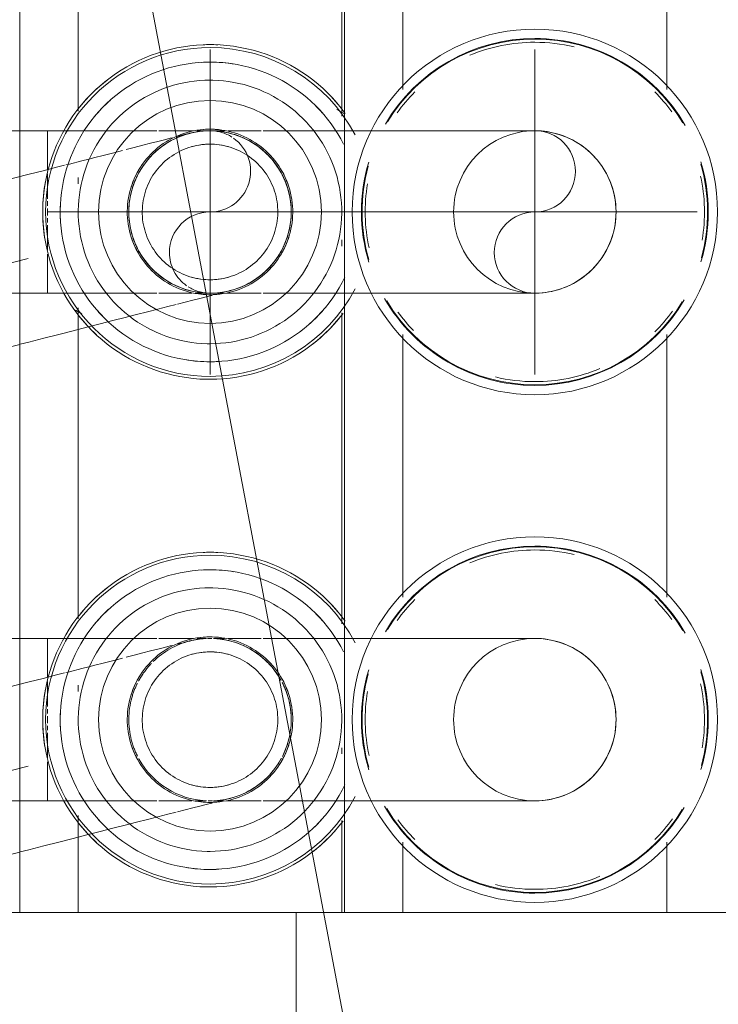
# Model space of a CAD drawing. Header units: millimetres. Extents: x 25873 to 52219, y 4748 to 39565.
# Tile 57 of 85: x 33576 to 33645, y 37893 to 37990. Entities that reach past the tile are written whole.
import ezdxf

# ---------------------------------------------------------------- set-up
doc = ezdxf.new("R2010")
doc.units = ezdxf.units.MM
for name, pattern in [('ADSK_Осевая', [700, 500, -100, 0, -100]), ('ADSK_Скрыто', [300, 150, -150]), ('ADSK_Штриховая_ш3 п1_5', [225, 150, -75])]:
    doc.linetypes.add(name, pattern=pattern)
for name, color, linetype, lineweight in [('A-DETL-____-HDLN', 90, 'ADSK_Скрыто', 9), ('A-DETL-____-MBND', 5, 'ADSK_Штриховая_ш3 п1_5', 20), ('M-EQPM-___-IDEN', 50, 'Continuous', 20), ('M-EQPM-____-OTLN', 50, 'Continuous', 20), ('P-PIPE-____-CNTR', 3, 'ADSK_Осевая', 20)]:
    doc.layers.add(name, color=color, linetype=linetype, lineweight=lineweight)

# ---------------------------------------------------------------- blocks, each defined once
blk = doc.blocks.new('ADSK_Коллектор с регулирующими клапанами и расходомерами - N5-1658201-В_Этаж 01_Отопление')
at = {"layer": 'M-EQPM-____-OTLN'}
for p, q in [((250, -18.5), (250, -14.5)), ((250, -53), (250, -18.5)), ((168.929, -23), (143.071, -23)), ((218.929, -23), (193.071, -23)), ((250, -23), (243.071, -23)), ((143.609, -49), (168.929, -49)), ((193.071, -49), (218.929, -49)), ((243.071, -49), (250, -49)), ((250, -53), (250, -59.5)), ((62, -54.75), (250, -54.75)), ((171.564, -55), (140.942, -55)), ((171.329, -54.75), (170.896, -55.5)), ((181, -55), (180.392, -55)), ((184.38, -55), (183.762, -55)), ((221.564, -55), (190.942, -55)), ((231, -55), (230.392, -55)), ((234.38, -55), (233.762, -55)), ((250, -55), (240.942, -55)), ((250, -59.5), (262, -59.5)), ((250, -85), (250, -59.5)), ((140.438, -81), (171.058, -81)), ((177.62, -81), (178.238, -81)), ((181, -81), (181.608, -81)), ((190.438, -81), (221.058, -81)), ((190.669, -81.253), (191.03, -80.627)), ((227.62, -81), (228.238, -81)), ((231, -81), (231.608, -81)), ((240.438, -81), (250, -81)), ((250, -85), (250, -91.5)), ((62, -86.75), (250, -86.75))]:
    blk.add_line(p, q, dxfattribs=at)
at = {"layer": 'M-EQPM-____-OTLN', "flags": 128}
for points in [[(171.3, -54.674), (170.775, -55.072), (170.266, -55.491), (169.774, -55.931), (169.301, -56.389), (168.846, -56.866), (168.41, -57.361), (167.995, -57.873), (167.6, -58.401), (167.227, -58.945), (166.876, -59.503), (166.547, -60.075), (166.242, -60.659), (165.96, -61.255), (165.703, -61.862), (165.469, -62.478), (165.261, -63.104), (165.078, -63.737), (164.92, -64.377), (164.788, -65.023), (164.682, -65.674), (164.602, -66.328), (164.548, -66.985), (164.521, -67.644), (164.517, -68)], [(174.328, -54.839), (173.807, -55.116), (173.297, -55.414), (172.8, -55.732), (172.316, -56.07), (171.846, -56.427), (171.391, -56.802), (170.951, -57.195), (170.527, -57.606), (170.119, -58.033), (169.729, -58.476), (169.358, -58.934), (169.004, -59.407), (168.67, -59.894), (168.356, -60.393), (168.062, -60.905), (167.789, -61.428), (167.536, -61.962), (167.306, -62.505), (167.097, -63.057), (166.91, -63.617), (166.746, -64.184), (166.605, -64.757), (166.487, -65.335), (166.392, -65.918), (166.32, -66.504), (166.272, -67.092), (166.248, -67.681), (166.244, -68)], [(193.978, -68), (193.968, -67.481), (193.937, -66.963), (193.885, -66.446), (193.813, -65.932), (193.72, -65.422), (193.606, -64.915), (193.473, -64.413), (193.32, -63.917), (193.146, -63.428), (192.954, -62.946), (192.742, -62.472), (192.512, -62.007), (192.263, -61.551), (191.996, -61.106), (191.711, -60.672), (191.41, -60.249), (191.092, -59.839), (190.757, -59.442), (190.407, -59.059), (190.042, -58.69), (189.663, -58.336), (189.269, -57.997), (188.863, -57.674), (188.443, -57.368), (188.012, -57.079), (187.57, -56.807), (187.117, -56.554), (186.654, -56.318), (186.183, -56.101), (185.703, -55.904), (185.215, -55.725), (184.721, -55.567), (184.221, -55.428), (183.716, -55.309), (183.206, -55.21), (182.693, -55.133), (182.177, -55.075), (181.659, -55.038), (181.14, -55.022), (180.621, -55.027), (180.103, -55.053), (179.586, -55.099), (179.071, -55.166), (178.559, -55.253), (178.051, -55.361), (177.548, -55.489), (177.051, -55.637), (176.559, -55.805), (176.075, -55.992), (175.599, -56.199), (175.132, -56.424), (174.673, -56.668), (174.225, -56.93), (173.788, -57.21), (173.362, -57.507), (172.949, -57.821), (172.548, -58.151), (172.161, -58.497), (171.788, -58.858), (171.43, -59.234), (171.087, -59.623), (170.76, -60.026), (170.449, -60.442), (170.155, -60.87), (169.879, -61.31), (169.62, -61.76), (169.38, -62.22), (169.158, -62.689), (168.955, -63.167), (168.772, -63.652), (168.607, -64.145), (168.463, -64.644), (168.339, -65.148), (168.235, -65.656), (168.152, -66.168), (168.089, -66.684), (168.046, -67.201), (168.025, -67.72), (168.022, -68)], [(195.756, -68), (195.744, -67.41), (195.709, -66.821), (195.65, -66.234), (195.567, -65.649), (195.462, -65.068), (195.333, -64.493), (195.181, -63.922), (195.007, -63.358), (194.81, -62.802), (194.591, -62.254), (194.35, -61.715), (194.088, -61.186), (193.805, -60.668), (193.502, -60.162), (193.178, -59.668), (192.835, -59.188), (192.474, -58.722), (192.093, -58.27), (191.695, -57.834), (191.28, -57.415), (190.849, -57.012), (190.402, -56.627), (189.939, -56.26), (189.463, -55.912), (188.973, -55.584), (188.47, -55.275), (187.955, -54.986), (187.429, -54.718)], [(197.483, -68), (197.47, -67.341), (197.43, -66.683), (197.364, -66.027), (197.272, -65.374), (197.154, -64.725), (197.011, -64.082), (196.841, -63.445), (196.646, -62.815), (196.426, -62.193), (196.182, -61.581), (195.913, -60.979), (195.62, -60.389), (195.304, -59.81), (194.965, -59.244), (194.604, -58.693), (194.221, -58.156), (193.817, -57.636), (193.392, -57.131), (192.947, -56.645), (192.484, -56.176), (192.002, -55.726), (191.502, -55.296), (190.986, -54.886)], [(221.3, -54.674), (220.775, -55.072), (220.266, -55.491), (219.774, -55.931), (219.301, -56.389), (218.846, -56.866), (218.41, -57.361), (217.995, -57.873), (217.6, -58.401), (217.227, -58.945), (216.876, -59.503), (216.547, -60.075), (216.242, -60.659), (215.96, -61.255), (215.703, -61.862), (215.469, -62.478), (215.261, -63.104), (215.078, -63.737), (214.92, -64.377), (214.788, -65.023), (214.682, -65.674), (214.602, -66.328), (214.548, -66.985), (214.521, -67.644), (214.517, -68)], [(224.328, -54.839), (223.807, -55.116), (223.297, -55.414), (222.8, -55.732), (222.316, -56.07), (221.846, -56.427), (221.391, -56.802), (220.951, -57.195), (220.527, -57.606), (220.119, -58.033), (219.729, -58.476), (219.358, -58.934), (219.004, -59.407), (218.67, -59.894), (218.356, -60.393), (218.062, -60.905), (217.789, -61.428), (217.536, -61.962), (217.306, -62.505), (217.097, -63.057), (216.91, -63.617), (216.746, -64.184), (216.605, -64.757), (216.487, -65.335), (216.392, -65.918), (216.32, -66.504), (216.272, -67.092), (216.248, -67.681), (216.244, -68)], [(243.978, -68), (243.968, -67.481), (243.937, -66.963), (243.885, -66.446), (243.813, -65.932), (243.72, -65.422), (243.606, -64.915), (243.473, -64.413), (243.32, -63.917), (243.146, -63.428), (242.954, -62.946), (242.742, -62.472), (242.512, -62.007), (242.263, -61.551), (241.996, -61.106), (241.711, -60.672), (241.41, -60.249), (241.092, -59.839), (240.757, -59.442), (240.407, -59.059), (240.042, -58.69), (239.663, -58.336), (239.269, -57.997), (238.863, -57.674), (238.443, -57.368), (238.012, -57.079), (237.57, -56.807), (237.117, -56.554), (236.654, -56.318), (236.183, -56.101), (235.703, -55.904), (235.215, -55.725), (234.721, -55.567), (234.221, -55.428), (233.716, -55.309), (233.206, -55.21), (232.693, -55.133), (232.177, -55.075), (231.659, -55.038), (231.14, -55.022), (230.621, -55.027), (230.103, -55.053), (229.586, -55.099), (229.071, -55.166), (228.559, -55.253), (228.051, -55.361), (227.548, -55.489), (227.051, -55.637), (226.559, -55.805), (226.075, -55.992), (225.599, -56.199), (225.132, -56.424), (224.673, -56.668), (224.225, -56.93), (223.788, -57.21), (223.362, -57.507), (222.949, -57.821), (222.548, -58.151), (222.161, -58.497), (221.788, -58.858), (221.43, -59.234), (221.087, -59.623), (220.76, -60.026), (220.449, -60.442), (220.155, -60.87), (219.879, -61.31), (219.62, -61.76), (219.38, -62.22), (219.158, -62.689), (218.955, -63.167), (218.772, -63.652), (218.607, -64.145), (218.463, -64.644), (218.339, -65.148), (218.235, -65.656), (218.152, -66.168), (218.089, -66.684), (218.046, -67.201), (218.025, -67.72), (218.022, -68)], [(245.756, -68), (245.744, -67.41), (245.709, -66.821), (245.65, -66.234), (245.567, -65.649), (245.462, -65.068), (245.333, -64.493), (245.181, -63.922), (245.007, -63.358), (244.81, -62.802), (244.591, -62.254), (244.35, -61.715), (244.088, -61.186), (243.805, -60.668), (243.502, -60.162), (243.178, -59.668), (242.835, -59.188), (242.474, -58.722), (242.093, -58.27), (241.695, -57.834), (241.28, -57.415), (240.849, -57.012), (240.402, -56.627), (239.939, -56.26), (239.463, -55.912), (238.973, -55.584), (238.47, -55.275), (237.955, -54.986), (237.429, -54.718)], [(247.483, -68), (247.47, -67.341), (247.43, -66.683), (247.364, -66.027), (247.272, -65.374), (247.154, -64.725), (247.011, -64.082), (246.841, -63.445), (246.646, -62.815), (246.426, -62.193), (246.182, -61.581), (245.913, -60.979), (245.62, -60.389), (245.304, -59.81), (244.965, -59.244), (244.604, -58.693), (244.221, -58.156), (243.817, -57.636), (243.392, -57.131), (242.947, -56.645), (242.484, -56.176), (242.002, -55.726), (241.502, -55.296), (240.986, -54.886)], [(189.15, -68), (189.143, -67.674), (189.124, -67.349), (189.091, -67.024), (189.046, -66.702), (188.988, -66.381), (188.916, -66.063), (188.833, -65.748), (188.736, -65.436), (188.628, -65.129), (188.507, -64.826), (188.374, -64.529), (188.229, -64.236), (188.073, -63.95), (187.905, -63.671), (187.726, -63.398), (187.537, -63.133), (187.337, -62.875), (187.127, -62.626), (186.907, -62.385), (186.678, -62.154), (186.44, -61.931), (186.193, -61.718), (185.937, -61.516), (185.674, -61.324), (185.403, -61.142), (185.126, -60.971), (184.841, -60.812), (184.551, -60.664), (184.255, -60.528), (183.953, -60.404), (183.647, -60.292), (183.337, -60.192), (183.023, -60.105), (182.705, -60.03), (182.385, -59.969), (182.063, -59.92), (181.739, -59.884), (181.414, -59.861), (181.088, -59.85), (180.762, -59.853), (180.436, -59.87), (180.112, -59.899), (179.788, -59.941), (179.467, -59.995), (179.148, -60.063), (178.832, -60.144), (178.52, -60.237), (178.211, -60.342), (177.907, -60.46), (177.608, -60.589), (177.315, -60.731), (177.027, -60.884), (176.746, -61.049), (176.471, -61.224), (176.204, -61.411), (175.944, -61.608), (175.692, -61.815), (175.449, -62.032), (175.215, -62.259), (174.99, -62.495), (174.775, -62.74), (174.57, -62.993), (174.374, -63.254), (174.19, -63.523), (174.016, -63.799), (173.854, -64.081), (173.703, -64.37), (173.564, -64.665), (173.436, -64.965), (173.321, -65.27), (173.218, -65.579), (173.127, -65.892), (173.049, -66.209), (172.984, -66.528), (172.932, -66.85), (172.892, -67.173), (172.865, -67.498), (172.852, -67.824), (172.85, -68)], [(239.15, -68), (239.143, -67.674), (239.124, -67.349), (239.091, -67.024), (239.046, -66.702), (238.988, -66.381), (238.916, -66.063), (238.833, -65.748), (238.736, -65.436), (238.628, -65.129), (238.507, -64.826), (238.374, -64.529), (238.229, -64.236), (238.073, -63.95), (237.905, -63.671), (237.726, -63.398), (237.537, -63.133), (237.337, -62.875), (237.127, -62.626), (236.907, -62.385), (236.678, -62.154), (236.44, -61.931), (236.193, -61.718), (235.937, -61.516), (235.674, -61.324), (235.403, -61.142), (235.126, -60.971), (234.841, -60.812), (234.551, -60.664), (234.255, -60.528), (233.953, -60.404), (233.647, -60.292), (233.337, -60.192), (233.023, -60.105), (232.705, -60.03), (232.385, -59.969), (232.063, -59.92), (231.739, -59.884), (231.414, -59.861), (231.088, -59.85), (230.762, -59.853), (230.436, -59.87), (230.112, -59.899), (229.788, -59.941), (229.467, -59.995), (229.148, -60.063), (228.832, -60.144), (228.52, -60.237), (228.211, -60.342), (227.907, -60.46), (227.608, -60.589), (227.315, -60.731), (227.027, -60.884), (226.746, -61.049), (226.471, -61.224), (226.204, -61.411), (225.944, -61.608), (225.692, -61.815), (225.449, -62.032), (225.215, -62.259), (224.99, -62.495), (224.775, -62.74), (224.57, -62.993), (224.374, -63.254), (224.19, -63.523), (224.016, -63.799), (223.854, -64.081), (223.703, -64.37), (223.564, -64.665), (223.436, -64.965), (223.321, -65.27), (223.218, -65.579), (223.127, -65.892), (223.049, -66.209), (222.984, -66.528), (222.932, -66.85), (222.892, -67.173), (222.865, -67.498), (222.852, -67.824), (222.85, -68)], [(187.676, -68), (187.671, -67.733), (187.655, -67.466), (187.628, -67.201), (187.591, -66.936), (187.543, -66.674), (187.485, -66.413), (187.416, -66.155), (187.337, -65.9), (187.248, -65.648), (187.149, -65.4), (187.04, -65.156), (186.922, -64.917), (186.794, -64.683), (186.656, -64.454), (186.51, -64.23), (186.355, -64.013), (186.191, -63.802), (186.019, -63.598), (185.839, -63.401), (185.651, -63.211), (185.456, -63.029), (185.254, -62.855), (185.044, -62.689), (184.829, -62.531), (184.607, -62.382), (184.38, -62.243), (184.147, -62.112), (183.909, -61.991), (183.666, -61.879), (183.419, -61.778), (183.168, -61.686), (182.914, -61.604), (182.657, -61.533), (182.397, -61.472), (182.135, -61.421), (181.871, -61.381), (181.605, -61.351), (181.339, -61.333), (181.072, -61.324), (180.805, -61.327), (180.538, -61.34), (180.272, -61.364), (180.008, -61.398), (179.744, -61.443), (179.483, -61.499), (179.224, -61.564), (178.968, -61.641), (178.716, -61.727), (178.467, -61.823), (178.222, -61.93), (177.981, -62.045), (177.746, -62.171), (177.515, -62.306), (177.29, -62.45), (177.071, -62.602), (176.858, -62.764), (176.652, -62.934), (176.453, -63.112), (176.261, -63.297), (176.077, -63.491), (175.901, -63.691), (175.733, -63.898), (175.573, -64.112), (175.422, -64.333), (175.279, -64.559), (175.146, -64.79), (175.023, -65.027), (174.909, -65.268), (174.804, -65.514), (174.71, -65.764), (174.625, -66.017), (174.551, -66.273), (174.487, -66.533), (174.434, -66.794), (174.391, -67.058), (174.358, -67.323), (174.337, -67.589), (174.326, -67.856), (174.324, -68)], [(237.676, -68), (237.671, -67.733), (237.655, -67.466), (237.628, -67.201), (237.591, -66.936), (237.543, -66.674), (237.485, -66.413), (237.416, -66.155), (237.337, -65.9), (237.248, -65.648), (237.149, -65.4), (237.04, -65.156), (236.922, -64.917), (236.794, -64.683), (236.656, -64.454), (236.51, -64.23), (236.355, -64.013), (236.191, -63.802), (236.019, -63.598), (235.839, -63.401), (235.651, -63.211), (235.456, -63.029), (235.254, -62.855), (235.044, -62.689), (234.829, -62.531), (234.607, -62.382), (234.38, -62.243), (234.147, -62.112), (233.909, -61.991), (233.666, -61.879), (233.419, -61.778), (233.168, -61.686), (232.914, -61.604), (232.657, -61.533), (232.397, -61.472), (232.135, -61.421), (231.871, -61.381), (231.605, -61.351), (231.339, -61.333), (231.072, -61.324), (230.805, -61.327), (230.538, -61.34), (230.272, -61.364), (230.008, -61.398), (229.744, -61.443), (229.483, -61.499), (229.224, -61.564), (228.968, -61.641), (228.716, -61.727), (228.467, -61.823), (228.222, -61.93), (227.981, -62.045), (227.746, -62.171), (227.515, -62.306), (227.29, -62.45), (227.071, -62.602), (226.858, -62.764), (226.652, -62.934), (226.453, -63.112), (226.261, -63.297), (226.077, -63.491), (225.901, -63.691), (225.733, -63.898), (225.573, -64.112), (225.422, -64.333), (225.279, -64.559), (225.146, -64.79), (225.023, -65.027), (224.909, -65.268), (224.804, -65.514), (224.71, -65.764), (224.625, -66.017), (224.551, -66.273), (224.487, -66.533), (224.434, -66.794), (224.391, -67.058), (224.358, -67.323), (224.337, -67.589), (224.326, -67.856), (224.324, -68)], [(164.517, -68), (164.53, -68.659), (164.57, -69.317), (164.636, -69.973), (164.728, -70.626), (164.846, -71.275), (164.989, -71.918), (165.159, -72.555), (165.354, -73.185), (165.574, -73.807), (165.818, -74.419), (166.087, -75.021), (166.38, -75.611), (166.696, -76.19), (167.035, -76.756), (167.396, -77.307), (167.779, -77.844), (168.183, -78.364), (168.608, -78.869), (169.053, -79.355), (169.516, -79.824), (169.998, -80.274), (170.498, -80.704), (171.014, -81.114), (171.547, -81.503), (172.094, -81.87), (172.656, -82.215), (173.231, -82.537), (173.819, -82.836), (174.418, -83.112), (175.027, -83.363), (175.646, -83.589), (176.274, -83.791), (176.909, -83.967), (177.551, -84.118), (178.198, -84.243), (178.85, -84.342), (179.505, -84.415), (180.163, -84.462), (180.822, -84.482), (181.481, -84.476), (182.14, -84.443), (182.796, -84.385), (183.45, -84.3), (184.1, -84.189), (184.745, -84.052), (185.384, -83.889), (186.016, -83.701), (186.64, -83.488), (187.254, -83.25), (187.859, -82.988), (188.453, -82.702), (189.035, -82.392), (189.604, -82.059), (190.16, -81.704), (190.7, -81.326), (191.225, -80.928), (191.734, -80.509), (192.226, -80.069), (192.699, -79.611), (193.154, -79.134), (193.59, -78.639), (194.005, -78.127), (194.4, -77.599), (194.773, -77.055), (195.124, -76.497), (195.453, -75.925), (195.758, -75.341), (196.04, -74.745), (196.297, -74.138), (196.531, -73.522), (196.739, -72.896), (196.922, -72.263), (197.08, -71.623), (197.212, -70.977), (197.318, -70.326), (197.398, -69.672), (197.452, -69.015), (197.479, -68.356), (197.483, -68)], [(166.244, -68), (166.256, -68.59), (166.291, -69.179), (166.35, -69.766), (166.433, -70.351), (166.538, -70.932), (166.667, -71.507), (166.819, -72.078), (166.993, -72.642), (167.19, -73.198), (167.409, -73.746), (167.65, -74.285), (167.912, -74.814), (168.195, -75.332), (168.498, -75.838), (168.822, -76.332), (169.165, -76.812), (169.526, -77.278), (169.907, -77.73), (170.305, -78.166), (170.72, -78.585), (171.151, -78.988), (171.598, -79.373), (172.061, -79.74), (172.537, -80.088), (173.027, -80.416), (173.53, -80.725), (174.045, -81.014), (174.571, -81.282), (175.107, -81.528), (175.653, -81.753), (176.207, -81.956), (176.769, -82.136), (177.338, -82.294), (177.913, -82.429), (178.492, -82.541), (179.076, -82.63), (179.662, -82.695), (180.251, -82.737), (180.841, -82.755), (181.431, -82.749), (182.02, -82.72), (182.608, -82.668), (183.193, -82.592), (183.775, -82.492), (184.353, -82.37), (184.924, -82.224), (185.49, -82.056), (186.049, -81.865), (186.599, -81.652), (187.141, -81.417), (187.672, -81.161), (188.193, -80.884), (188.703, -80.586), (189.2, -80.268), (189.684, -79.93), (190.154, -79.573), (190.609, -79.198), (191.049, -78.805), (191.473, -78.394), (191.881, -77.967), (192.271, -77.524), (192.642, -77.066), (192.996, -76.593), (193.33, -76.106), (193.644, -75.607), (193.938, -75.095), (194.211, -74.572), (194.464, -74.038), (194.694, -73.495), (194.903, -72.943), (195.09, -72.383), (195.254, -71.816), (195.395, -71.243), (195.513, -70.665), (195.608, -70.082), (195.68, -69.496), (195.728, -68.908), (195.752, -68.319), (195.756, -68)], [(168.022, -68), (168.032, -68.519), (168.063, -69.037), (168.115, -69.554), (168.187, -70.068), (168.28, -70.578), (168.394, -71.085), (168.527, -71.587), (168.68, -72.083), (168.854, -72.572), (169.046, -73.054), (169.258, -73.528), (169.488, -73.993), (169.737, -74.449), (170.004, -74.894), (170.289, -75.328), (170.59, -75.751), (170.908, -76.161), (171.243, -76.558), (171.593, -76.941), (171.958, -77.31), (172.337, -77.664), (172.731, -78.003), (173.137, -78.326), (173.557, -78.632), (173.988, -78.921), (174.43, -79.193), (174.883, -79.446), (175.346, -79.682), (175.817, -79.899), (176.297, -80.096), (176.785, -80.275), (177.279, -80.433), (177.779, -80.572), (178.284, -80.691), (178.794, -80.79), (179.307, -80.867), (179.823, -80.925), (180.341, -80.962), (180.86, -80.978), (181.379, -80.973), (181.897, -80.947), (182.414, -80.901), (182.929, -80.834), (183.441, -80.747), (183.949, -80.639), (184.452, -80.511), (184.949, -80.363), (185.441, -80.195), (185.925, -80.008), (186.401, -79.801), (186.868, -79.576), (187.327, -79.332), (187.775, -79.07), (188.212, -78.79), (188.638, -78.493), (189.051, -78.179), (189.452, -77.849), (189.839, -77.503), (190.212, -77.142), (190.57, -76.766), (190.913, -76.377), (191.24, -75.974), (191.551, -75.558), (191.845, -75.13), (192.121, -74.69), (192.38, -74.24), (192.62, -73.781)], [(172.85, -68), (172.857, -68.326), (172.876, -68.651), (172.909, -68.976), (172.954, -69.298), (173.012, -69.619), (173.084, -69.937), (173.167, -70.252), (173.264, -70.564), (173.372, -70.871), (173.493, -71.174), (173.626, -71.471), (173.771, -71.764), (173.927, -72.05), (174.095, -72.329), (174.274, -72.602), (174.463, -72.867), (174.663, -73.125), (174.873, -73.374), (175.093, -73.615), (175.322, -73.846), (175.56, -74.069), (175.807, -74.282), (176.063, -74.484), (176.326, -74.676), (176.597, -74.858), (176.874, -75.029), (177.159, -75.188), (177.449, -75.336), (177.745, -75.472), (178.047, -75.596), (178.353, -75.708), (178.663, -75.808), (178.977, -75.895), (179.295, -75.97), (179.615, -76.031), (179.937, -76.08), (180.261, -76.116), (180.586, -76.139), (180.912, -76.15), (181.238, -76.147), (181.564, -76.13), (181.888, -76.101), (182.212, -76.059), (182.533, -76.005), (182.852, -75.937), (183.168, -75.856), (183.48, -75.763), (183.789, -75.658), (184.093, -75.54), (184.392, -75.411), (184.685, -75.269), (184.973, -75.116), (185.254, -74.951), (185.529, -74.776), (185.796, -74.589), (186.056, -74.392), (186.308, -74.185), (186.551, -73.968), (186.785, -73.741), (187.01, -73.505), (187.225, -73.26), (187.43, -73.007), (187.626, -72.746), (187.81, -72.477), (187.984, -72.201), (188.146, -71.919), (188.297, -71.63), (188.436, -71.335), (188.564, -71.035), (188.679, -70.73), (188.782, -70.421), (188.873, -70.108), (188.951, -69.791), (189.016, -69.472), (189.068, -69.15), (189.108, -68.827), (189.135, -68.502), (189.148, -68.176), (189.15, -68)], [(174.324, -68), (174.329, -68.267), (174.345, -68.534), (174.372, -68.799), (174.409, -69.064), (174.457, -69.326), (174.515, -69.587), (174.584, -69.845), (174.663, -70.1), (174.752, -70.352), (174.851, -70.6), (174.96, -70.844), (175.078, -71.083), (175.206, -71.317), (175.344, -71.546), (175.49, -71.77), (175.645, -71.987), (175.809, -72.198), (175.981, -72.402), (176.161, -72.599), (176.349, -72.789), (176.544, -72.971), (176.746, -73.145), (176.956, -73.311), (177.171, -73.469), (177.393, -73.618), (177.62, -73.757), (177.853, -73.888), (178.091, -74.009), (178.334, -74.121), (178.581, -74.222), (178.832, -74.314), (179.086, -74.396), (179.343, -74.467), (179.603, -74.528), (179.865, -74.579), (180.129, -74.619), (180.395, -74.649), (180.661, -74.667), (180.928, -74.676), (181.195, -74.673), (181.462, -74.66), (181.728, -74.636), (181.992, -74.602), (182.256, -74.557), (182.517, -74.501), (182.776, -74.436), (183.032, -74.359), (183.284, -74.273), (183.533, -74.177), (183.778, -74.07), (184.019, -73.955), (184.254, -73.829), (184.485, -73.694), (184.71, -73.55), (184.929, -73.398), (185.142, -73.236), (185.348, -73.066), (185.547, -72.888), (185.739, -72.703), (185.923, -72.509), (186.099, -72.309), (186.267, -72.102), (186.427, -71.888), (186.578, -71.667), (186.721, -71.441), (186.854, -71.21), (186.977, -70.973), (187.091, -70.732), (187.196, -70.486), (187.29, -70.236), (187.375, -69.983), (187.449, -69.727), (187.513, -69.467), (187.566, -69.206), (187.609, -68.942), (187.642, -68.677), (187.663, -68.411), (187.674, -68.144), (187.676, -68)], [(192.62, -73.78), (192.842, -73.311), (193.045, -72.833), (193.228, -72.348), (193.393, -71.855), (193.537, -71.356), (193.661, -70.852), (193.765, -70.344), (193.848, -69.832), (193.911, -69.316), (193.954, -68.799), (193.975, -68.28), (193.978, -68)], [(214.517, -68), (214.53, -68.659), (214.57, -69.317), (214.636, -69.973), (214.728, -70.626), (214.846, -71.275), (214.989, -71.918), (215.159, -72.555), (215.354, -73.185), (215.574, -73.807), (215.818, -74.419), (216.087, -75.021), (216.38, -75.611), (216.696, -76.19), (217.035, -76.756), (217.396, -77.307), (217.779, -77.844), (218.183, -78.364), (218.608, -78.869), (219.053, -79.355), (219.516, -79.824), (219.998, -80.274), (220.498, -80.704), (221.014, -81.114), (221.547, -81.503), (222.094, -81.87), (222.656, -82.215), (223.231, -82.537), (223.819, -82.836), (224.418, -83.112), (225.027, -83.363), (225.646, -83.589), (226.274, -83.791), (226.909, -83.967), (227.551, -84.118), (228.198, -84.243), (228.85, -84.342), (229.505, -84.415), (230.163, -84.462), (230.822, -84.482), (231.481, -84.476), (232.14, -84.443), (232.796, -84.385), (233.45, -84.3), (234.1, -84.189), (234.745, -84.052), (235.384, -83.889), (236.016, -83.701), (236.64, -83.488), (237.254, -83.25), (237.859, -82.988), (238.453, -82.702), (239.035, -82.392), (239.604, -82.059), (240.16, -81.704), (240.7, -81.326), (241.225, -80.928), (241.734, -80.509), (242.226, -80.069), (242.699, -79.611), (243.154, -79.134), (243.59, -78.639), (244.005, -78.127), (244.4, -77.599), (244.773, -77.055), (245.124, -76.497), (245.453, -75.925), (245.758, -75.341), (246.04, -74.745), (246.297, -74.138), (246.531, -73.522), (246.739, -72.896), (246.922, -72.263), (247.08, -71.623), (247.212, -70.977), (247.318, -70.326), (247.398, -69.672), (247.452, -69.015), (247.479, -68.356), (247.483, -68)], [(216.244, -68), (216.256, -68.59), (216.291, -69.179), (216.35, -69.766), (216.433, -70.351), (216.538, -70.932), (216.667, -71.507), (216.819, -72.078), (216.993, -72.642), (217.19, -73.198), (217.409, -73.746), (217.65, -74.285), (217.912, -74.814), (218.195, -75.332), (218.498, -75.838), (218.822, -76.332), (219.165, -76.812), (219.526, -77.278), (219.907, -77.73), (220.305, -78.166), (220.72, -78.585), (221.151, -78.988), (221.598, -79.373), (222.061, -79.74), (222.537, -80.088), (223.027, -80.416), (223.53, -80.725), (224.045, -81.014), (224.571, -81.282), (225.107, -81.528), (225.653, -81.753), (226.207, -81.956), (226.769, -82.136), (227.338, -82.294), (227.913, -82.429), (228.492, -82.541), (229.076, -82.63), (229.662, -82.695), (230.251, -82.737), (230.841, -82.755), (231.431, -82.749), (232.02, -82.72), (232.608, -82.668), (233.193, -82.592), (233.775, -82.492), (234.353, -82.37), (234.924, -82.224), (235.49, -82.056), (236.049, -81.865), (236.599, -81.652), (237.141, -81.417), (237.672, -81.161), (238.193, -80.884), (238.703, -80.586), (239.2, -80.268), (239.684, -79.93), (240.154, -79.573), (240.609, -79.198), (241.049, -78.805), (241.473, -78.394), (241.881, -77.967), (242.271, -77.524), (242.642, -77.066), (242.996, -76.593), (243.33, -76.106), (243.644, -75.607), (243.938, -75.095), (244.211, -74.572), (244.464, -74.038), (244.694, -73.495), (244.903, -72.943), (245.09, -72.383), (245.254, -71.816), (245.395, -71.243), (245.513, -70.665), (245.608, -70.082), (245.68, -69.496), (245.728, -68.908), (245.752, -68.319), (245.756, -68)], [(218.022, -68), (218.032, -68.519), (218.063, -69.037), (218.115, -69.554), (218.187, -70.068), (218.28, -70.578), (218.394, -71.085), (218.527, -71.587), (218.68, -72.083), (218.854, -72.572), (219.046, -73.054), (219.258, -73.528), (219.488, -73.993), (219.737, -74.449), (220.004, -74.894), (220.289, -75.328), (220.59, -75.751), (220.908, -76.161), (221.243, -76.558), (221.593, -76.941), (221.958, -77.31), (222.337, -77.664), (222.731, -78.003), (223.137, -78.326), (223.557, -78.632), (223.988, -78.921), (224.43, -79.193), (224.883, -79.446), (225.346, -79.682), (225.817, -79.899), (226.297, -80.096), (226.785, -80.275), (227.279, -80.433), (227.779, -80.572), (228.284, -80.691), (228.794, -80.79), (229.307, -80.867), (229.823, -80.925), (230.341, -80.962), (230.86, -80.978), (231.379, -80.973), (231.897, -80.947), (232.414, -80.901), (232.929, -80.834), (233.441, -80.747), (233.949, -80.639), (234.452, -80.511), (234.949, -80.363), (235.441, -80.195), (235.925, -80.008), (236.401, -79.801), (236.868, -79.576), (237.327, -79.332), (237.775, -79.07), (238.212, -78.79), (238.638, -78.493), (239.051, -78.179), (239.452, -77.849), (239.839, -77.503), (240.212, -77.142), (240.57, -76.766), (240.913, -76.377), (241.24, -75.974), (241.551, -75.558), (241.845, -75.13), (242.121, -74.69), (242.38, -74.24), (242.62, -73.78), (242.842, -73.311), (243.045, -72.833), (243.228, -72.348), (243.393, -71.855), (243.537, -71.356), (243.661, -70.852), (243.765, -70.344), (243.848, -69.832), (243.911, -69.316), (243.954, -68.799), (243.975, -68.28), (243.978, -68)], [(222.85, -68), (222.857, -68.326), (222.876, -68.651), (222.909, -68.976), (222.954, -69.298), (223.012, -69.619), (223.084, -69.937), (223.167, -70.252), (223.264, -70.564), (223.372, -70.871), (223.493, -71.174), (223.626, -71.471), (223.771, -71.764), (223.927, -72.05), (224.095, -72.329), (224.274, -72.602), (224.463, -72.867), (224.663, -73.125), (224.873, -73.374), (225.093, -73.615), (225.322, -73.846), (225.56, -74.069), (225.807, -74.282), (226.063, -74.484), (226.326, -74.676), (226.597, -74.858), (226.874, -75.029), (227.159, -75.188), (227.449, -75.336), (227.745, -75.472), (228.047, -75.596), (228.353, -75.708), (228.663, -75.808), (228.977, -75.895), (229.295, -75.97), (229.615, -76.031), (229.937, -76.08), (230.261, -76.116), (230.586, -76.139), (230.912, -76.15), (231.238, -76.147), (231.564, -76.13), (231.888, -76.101), (232.212, -76.059), (232.533, -76.005), (232.852, -75.937), (233.168, -75.856), (233.48, -75.763), (233.789, -75.658), (234.093, -75.54), (234.392, -75.411), (234.685, -75.269), (234.973, -75.116), (235.254, -74.951), (235.529, -74.776), (235.796, -74.589), (236.056, -74.392), (236.308, -74.185), (236.551, -73.968), (236.785, -73.741), (237.01, -73.505), (237.225, -73.26), (237.43, -73.007), (237.626, -72.746), (237.81, -72.477), (237.984, -72.201), (238.146, -71.919), (238.297, -71.63), (238.436, -71.335), (238.564, -71.035), (238.679, -70.73), (238.782, -70.421), (238.873, -70.108), (238.951, -69.791), (239.016, -69.472), (239.068, -69.15), (239.108, -68.827), (239.135, -68.502), (239.148, -68.176), (239.15, -68)], [(224.324, -68), (224.329, -68.267), (224.345, -68.534), (224.372, -68.799), (224.409, -69.064), (224.457, -69.326), (224.515, -69.587), (224.584, -69.845), (224.663, -70.1), (224.752, -70.352), (224.851, -70.6), (224.96, -70.844), (225.078, -71.083), (225.206, -71.317), (225.344, -71.546), (225.49, -71.77), (225.645, -71.987), (225.809, -72.198), (225.981, -72.402), (226.161, -72.599), (226.349, -72.789), (226.544, -72.971), (226.746, -73.145), (226.956, -73.311), (227.171, -73.469), (227.393, -73.618), (227.62, -73.757), (227.853, -73.888), (228.091, -74.009), (228.334, -74.121), (228.581, -74.222), (228.832, -74.314), (229.086, -74.396), (229.343, -74.467), (229.603, -74.528), (229.865, -74.579), (230.129, -74.619), (230.395, -74.649), (230.661, -74.667), (230.928, -74.676), (231.195, -74.673), (231.462, -74.66), (231.728, -74.636), (231.992, -74.602), (232.256, -74.557), (232.517, -74.501), (232.776, -74.436), (233.032, -74.359), (233.284, -74.273), (233.533, -74.177), (233.778, -74.07), (234.019, -73.955), (234.254, -73.829), (234.485, -73.694), (234.71, -73.55), (234.929, -73.398), (235.142, -73.236), (235.348, -73.066), (235.547, -72.888), (235.739, -72.703), (235.923, -72.509), (236.099, -72.309), (236.267, -72.102), (236.427, -71.888), (236.578, -71.667), (236.721, -71.441), (236.854, -71.21), (236.977, -70.973), (237.091, -70.732), (237.196, -70.486), (237.29, -70.236), (237.375, -69.983), (237.449, -69.727), (237.513, -69.467), (237.566, -69.206), (237.609, -68.942), (237.642, -68.677), (237.663, -68.411), (237.674, -68.144), (237.676, -68)]]:
    blk.add_lwpolyline(points, dxfattribs=at)
at = {"layer": 'M-EQPM-____-OTLN'}
for centre, radius, start, end in [((181, -36), 18, 360, 180), ((231, -36), 18, 360, 180), ((181, -36), 17.084, 73.33823, 106.80841), ((181, -36), 17.018, 74.57897, 106.00521), ((181, -36), 16.711, 80.47358, 102.18931), ((231, -36), 17.084, 73.33823, 106.80841), ((231, -36), 17.018, 74.57897, 106.00521), ((231, -36), 16.711, 80.47358, 102.18931), ((181, -36), 17.084, 119.91774, 180), ((181, -36), 17.084, 360, 59.53495), ((231, -36), 17.084, 119.91774, 180), ((231, -36), 17.084, 360, 59.53495), ((181, -36), 17.018, 121.01314, 180), ((181, -36), 17.018, 360, 58.6128), ((231, -36), 17.018, 121.01314, 180), ((231, -36), 17.018, 360, 58.6128), ((181, -36), 16.711, 126.21726, 135), ((181, -36), 16.711, 45, 54.23178), ((231, -36), 16.711, 126.21726, 135), ((231, -36), 16.711, 45, 54.23178), ((181, -36), 16.711, 360, 22.57519), ((231, -36), 16.711, 360, 22.57519), ((181, -36), 16.711, 166.55416, 180), ((231, -36), 16.711, 166.55416, 180), ((181, -36), 18, 180, 360), ((181, -36), 17.084, 180, 239.53495), ((181, -36), 17.018, 180, 238.6128), ((181, -36), 16.711, 180, 202.5752), ((181, -36), 17.084, 299.91774, 360), ((181, -36), 17.018, 301.01314, 360), ((181, -36), 16.711, 346.55416, 360), ((231, -36), 18, 180, 360), ((231, -36), 17.084, 180, 239.53495), ((231, -36), 17.018, 180, 238.6128), ((231, -36), 16.711, 180, 202.5752), ((231, -36), 17.084, 299.91774, 360), ((231, -36), 17.018, 301.01314, 360), ((231, -36), 16.711, 346.55416, 360), ((181, -36), 16.711, 225, 234.23178), ((181, -36), 16.711, 306.21726, 314.24947), ((231, -36), 16.711, 225, 234.23178), ((231, -36), 16.711, 306.21726, 315), ((181, -36), 17.084, 253.33823, 286.80841), ((181, -36), 17.018, 254.57897, 286.00521), ((181, -36), 16.711, 260.47358, 282.18931), ((231, -36), 17.084, 253.33823, 286.80841), ((231, -36), 17.018, 254.57897, 286.00521), ((231, -36), 16.711, 260.47358, 282.18931), ((181, -68), 16.192, 117.91242, 180), ((181, -68), 16.192, 360, 62.08758), ((231, -68), 16.192, 117.91242, 180), ((231, -68), 16.192, 360, 62.08758), ((181, -68), 16.483, 127.76547, 137.29939), ((181, -68), 16.483, 37.99041, 50.94744), ((231, -68), 16.483, 127.76547, 137.29939), ((231, -68), 16.483, 37.99041, 48.95813), ((181, -68), 10.974, 0, 180), ((181, -68), 14.757, 131.4266, 135), ((181, -68), 14.757, 131.43096, 135), ((181, -68), 14.757, 41.8721, 49.09337), ((181, -68), 14.757, 41.87592, 49.09678), ((231, -68), 10.974, 0, 180), ((231, -68), 14.757, 131.4266, 135), ((231, -68), 14.757, 131.43096, 135), ((231, -68), 14.757, 42.96928, 49.09337), ((231, -68), 14.757, 42.96593, 49.09678), ((181, -68), 8.15, 108.33973, 120), ((181, -68), 8.15, 60, 72.04404), ((231, -68), 8.15, 108.33973, 120), ((231, -68), 8.15, 60, 72.04404), ((181, -68), 14.757, 170.29956, 180), ((181, -68), 14.757, 170.30168, 180), ((231, -68), 14.757, 170.81634, 180), ((231, -68), 14.757, 170.82072, 180), ((181, -68), 6.676, 164.57647, 180), ((181, -68), 6.676, 360, 15.42353), ((231, -68), 6.676, 164.57647, 180), ((231, -68), 6.676, 360, 15.42353), ((181, -68), 16.483, 177.35227, 180), ((181, -68), 8.15, 173.60454, 180), ((181, -68), 8.15, 360, 6.39881), ((181, -68), 14.757, 360, 3.37558), ((181, -68), 14.757, 360, 3.37971), ((181, -68), 16.483, 360, 2.32349), ((231, -68), 16.483, 177.35227, 180), ((231, -68), 8.15, 173.60454, 180), ((231, -68), 8.15, 360, 6.39881), ((231, -68), 14.757, 360, 3.37558), ((231, -68), 14.757, 360, 3.37971), ((231, -68), 16.483, 360, 2.32349), ((181, -68), 16.483, 180, 182.32349), ((181, -68), 16.192, 180, 360), ((181, -68), 14.757, 180, 183.37971), ((181, -68), 14.757, 180, 183.37558), ((181, -68), 10.974, 180, 0), ((181, -68), 8.15, 180, 186.39881), ((181, -68), 6.676, 180, 195.42353), ((181, -68), 6.676, 344.57647, 360), ((181, -68), 8.15, 353.60454, 360), ((181, -68), 14.757, 350.29956, 360), ((181, -68), 14.757, 350.30168, 360), ((181, -68), 16.483, 357.35227, 360), ((231, -68), 16.483, 180, 182.32349), ((231, -68), 16.192, 180, 360), ((231, -68), 14.757, 180, 183.37971), ((231, -68), 14.757, 180, 183.37558), ((231, -68), 10.974, 180, 0), ((231, -68), 8.15, 180, 186.39881), ((231, -68), 6.676, 180, 195.42353), ((231, -68), 6.676, 344.57647, 360), ((231, -68), 8.15, 353.60454, 360), ((231, -68), 14.757, 350.29956, 360), ((231, -68), 14.757, 350.30168, 360), ((231, -68), 16.483, 357.35227, 360), ((181, -68), 8.15, 240, 252.04404), ((181, -68), 8.15, 288.33973, 300), ((231, -68), 8.15, 240, 252.04404), ((231, -68), 8.15, 288.33973, 300), ((181, -68), 16.483, 217.99041, 230.94744), ((181, -68), 14.757, 221.8721, 230.55926), ((181, -68), 14.757, 221.87592, 230.56621), ((181, -68), 14.757, 311.4266, 315), ((181, -68), 14.757, 311.43096, 315), ((231, -68), 16.483, 217.99041, 230.94744), ((231, -68), 14.757, 221.8721, 230.55926), ((231, -68), 14.757, 221.87592, 230.56621), ((231, -68), 14.757, 311.4266, 315), ((231, -68), 14.757, 311.43096, 315), ((181, -68), 16.483, 307.76961, 317.29939), ((231, -68), 16.483, 307.76961, 317.29939), ((181, -68), 14.757, 267.27025, 273.58361), ((181, -68), 14.757, 267.27017, 273.59297), ((231, -68), 14.757, 267.15207, 273.58361), ((231, -68), 14.757, 267.15555, 273.59297), ((181, -68), 16.483, 259.52992, 279.24165), ((231, -68), 16.483, 259.52992, 279.24165)]:
    blk.add_arc(centre, radius, start, end, dxfattribs=at)
blk = doc.blocks.new('ADSK_СШПЭ Аксиальный_Поворот с фиксатором - Поворот трубы-V99-В_Этаж 01_Отопление')
at = {"layer": 'A-DETL-____-HDLN', "color": 1}
for p, q in [((33546.752, 37917.359), (33547.331, 37915.089)), ((33587.255, 37911.179), (33586.873, 37911.082)), ((33588.013, 37911.373), (33587.379, 37911.211))]:
    blk.add_line(p, q, dxfattribs=at)
at = {"layer": 'A-DETL-____-HDLN', "color": 1, "flags": 128}
for points in [[(33593.263, 37929.224), (33593.574, 37929.297), (33593.889, 37929.357), (33594.205, 37929.405), (33594.523, 37929.44), (33594.842, 37929.462)], [(33595.074, 37929.469), (33595.162, 37929.472), (33595.406, 37929.47)], [(33595.617, 37929.462), (33595.802, 37929.453), (33596.12, 37929.424), (33596.438, 37929.382), (33596.753, 37929.328), (33597.066, 37929.261), (33597.376, 37929.182), (33597.682, 37929.091), (33597.985, 37928.987), (33598.283, 37928.871), (33598.577, 37928.743), (33598.865, 37928.604), (33599.147, 37928.453), (33599.423, 37928.292), (33599.693, 37928.119), (33599.955, 37927.936), (33600.21, 37927.742), (33600.456, 37927.538), (33600.695, 37927.325), (33600.924, 37927.102), (33601.145, 37926.87), (33601.356, 37926.63), (33601.557, 37926.381), (33601.749, 37926.124), (33601.929, 37925.86), (33602.1, 37925.589), (33602.259, 37925.312)], [(33586.983, 37927.622), (33587.773, 37927.824), (33588.616, 37928.039), (33589.393, 37928.237), (33590.102, 37928.418), (33590.741, 37928.581), (33591.31, 37928.726), (33591.526, 37928.781)], [(33592.036, 37928.911), (33592.233, 37928.962), (33592.586, 37929.052), (33592.865, 37929.123), (33593.071, 37929.175), (33593.203, 37929.209), (33593.26, 37929.223), (33593.263, 37929.224)], [(33583.423, 37926.714), (33583.756, 37926.799), (33584.853, 37927.079), (33585.89, 37927.343), (33586.627, 37927.531)], [(33581.02, 37926.101), (33581.386, 37926.194), (33582.6, 37926.504), (33583.3, 37926.683)], [(33575.998, 37924.82), (33577.421, 37925.183), (33578.794, 37925.533), (33580.117, 37925.871), (33580.899, 37926.07)], [(33602.348, 37925.141), (33602.407, 37925.028), (33602.543, 37924.739), (33602.668, 37924.444), (33602.781, 37924.145), (33602.882, 37923.841), (33602.97, 37923.533), (33602.992, 37923.45)], [(33602.992, 37923.45), (33603.065, 37923.138), (33603.125, 37922.824), (33603.173, 37922.508), (33603.208, 37922.19), (33603.23, 37921.87), (33603.24, 37921.551), (33603.237, 37921.231), (33603.221, 37920.911), (33603.192, 37920.592), (33603.15, 37920.275), (33603.096, 37919.96), (33603.029, 37919.647), (33602.95, 37919.337), (33602.858, 37919.03), (33602.755, 37918.728), (33602.639, 37918.429), (33602.511, 37918.136), (33602.372, 37917.848)], [(33602.249, 37917.617), (33602.221, 37917.565), (33602.06, 37917.289), (33601.887, 37917.02), (33601.703, 37916.758), (33601.51, 37916.503), (33601.306, 37916.256), (33601.093, 37916.018), (33600.87, 37915.788), (33600.638, 37915.568), (33600.397, 37915.357), (33600.149, 37915.155), (33599.892, 37914.964), (33599.628, 37914.783), (33599.357, 37914.613), (33599.08, 37914.454), (33598.796, 37914.306), (33598.507, 37914.17), (33598.212, 37914.045), (33597.912, 37913.932), (33597.609, 37913.831), (33597.301, 37913.742), (33597.218, 37913.721)], [(33595.481, 37913.278), (33595.406, 37913.259), (33594.857, 37913.118), (33594.236, 37912.96), (33593.546, 37912.784), (33592.788, 37912.591), (33592.044, 37912.401)], [(33597.218, 37913.721), (33597.181, 37913.711), (33597.069, 37913.683), (33596.883, 37913.635), (33596.624, 37913.569), (33596.291, 37913.484), (33595.995, 37913.409)], [(33591.906, 37912.366), (33591.07, 37912.152), (33590.113, 37911.908), (33589.094, 37911.648), (33588.013, 37911.373)], [(33586.873, 37911.082), (33585.674, 37910.776), (33584.42, 37910.456), (33583.111, 37910.122), (33581.751, 37909.775), (33580.341, 37909.415), (33578.884, 37909.044), (33577.382, 37908.661), (33576.525, 37908.442)]]:
    blk.add_lwpolyline(points, dxfattribs=at)
at = {"layer": 'A-DETL-____-HDLN', "color": 1}
for start, end in [(93.47191, 104.31104), (89.31104, 91.66211), (88.67895, 89.31104), (74.31104, 86.76092), (104.31104, 134.31104), (28.67895, 74.31104), (136.16683, 149.31104), (153.47191, 164.31104), (149.31104, 151.66211), (14.31104, 26.76092), (164.31104, 194.31104), (333.47191, 14.31104), (194.31104, 206.76092), (208.67895, 209.31104), (209.31104, 266.76092), (273.47191, 331.66211), (268.67895, 271.66211)]:
    blk.add_arc((33595.24, 37921.472), 8, start, end, dxfattribs=at)
at = {"layer": 'A-DETL-____-MBND', "color": 10}
for p, q in [((33547.331, 37915.089), (33548.73, 37909.607)), ((33548.73, 37909.607), (33550.707, 37901.856))]:
    blk.add_line(p, q, dxfattribs=at)
at = {"layer": 'A-DETL-____-MBND', "color": 10, "flags": 128}
for points in [[(33546.752, 37917.359), (33548.612, 37917.834), (33550.469, 37918.307), (33552.32, 37918.78), (33554.162, 37919.25), (33555.992, 37919.716), (33557.808, 37920.18), (33559.606, 37920.638), (33561.383, 37921.092), (33563.137, 37921.539), (33564.864, 37921.98), (33566.563, 37922.413), (33568.23, 37922.838), (33569.862, 37923.255), (33571.458, 37923.662), (33573.014, 37924.059), (33574.528, 37924.445), (33575.998, 37924.82)], [(33576.49, 37908.433), (33575.837, 37908.266), (33574.252, 37907.862), (33572.629, 37907.448), (33570.971, 37907.025), (33569.281, 37906.594), (33567.561, 37906.155), (33565.814, 37905.709), (33564.043, 37905.258), (33562.25, 37904.8), (33560.439, 37904.338), (33558.613, 37903.872), (33556.773, 37903.403), (33554.924, 37902.932), (33553.069, 37902.458), (33551.209, 37901.984), (33550.707, 37901.856)]]:
    blk.add_lwpolyline(points, dxfattribs=at)
blk = doc.blocks.new('ADSK_СШПЭ Аксиальный_Поворот с фиксатором - Поворот трубы-V98-В_Этаж 01_Отопление')
at = {"layer": 'A-DETL-____-HDLN', "color": 170}
for p, q in [((33579.24, 38029.472), (33579.24, 38025.61)), ((33595.08, 38029.472), (33595.401, 38029.472)), ((33579.24, 38025.22), (33579.24, 38022.777)), ((33579.24, 38022.518), (33579.24, 38022.071)), ((33579.24, 38021.809), (33579.24, 38021.472)), ((33579.24, 38021.472), (33579.24, 38021.136)), ((33579.24, 38020.874), (33579.24, 38020.427)), ((33579.24, 38020.168), (33579.24, 38017.712)), ((33579.24, 38017.309), (33579.24, 38013.472)), ((33582.786, 38013.472), (33581.677, 38013.472)), ((33583.592, 38013.472), (33582.904, 38013.472)), ((33584.96, 38013.472), (33583.592, 38013.472)), ((33585.501, 38013.472), (33585.084, 38013.472)), ((33589.989, 38013.472), (33589.284, 38013.472)), ((33591.153, 38013.472), (33590.188, 38013.472)), ((33593.003, 38013.472), (33591.153, 38013.472)), ((33593.442, 38013.472), (33593.003, 38013.472)), ((33594.83, 38013.472), (33593.814, 38013.472)), ((33594.881, 38013.472), (33594.83, 38013.472)), ((33595.401, 38013.472), (33595.08, 38013.472)), ((33596.522, 38013.472), (33595.599, 38013.472)), ((33600.293, 38013.472), (33600.153, 38013.472)), ((33601.864, 38013.472), (33600.491, 38013.472)), ((33605.393, 38013.472), (33605.175, 38013.472)), ((33606.769, 38013.472), (33605.52, 38013.472)), ((33607.579, 38013.472), (33606.769, 38013.472)), ((33608.32, 38013.472), (33607.698, 38013.472))]:
    blk.add_line(p, q, dxfattribs=at)
at = {"layer": 'A-DETL-____-HDLN', "color": 170, "flags": 128}
for points in [[(33579.24, 38029.472), (33581.16, 38029.472), (33582.782, 38029.472)], [(33582.902, 38029.472), (33583.076, 38029.472), (33584.986, 38029.472)], [(33585.087, 38029.472), (33586.888, 38029.472), (33588.776, 38029.472), (33589.989, 38029.472)], [(33590.188, 38029.472), (33590.65, 38029.472), (33592.505, 38029.472), (33593.573, 38029.472)], [(33593.958, 38029.472), (33594.339, 38029.472), (33594.881, 38029.472)], [(33595.599, 38029.472), (33596.149, 38029.472), (33596.666, 38029.472)], [(33597.038, 38029.472), (33597.932, 38029.472), (33599.685, 38029.472), (33600.293, 38029.472)], [(33600.491, 38029.472), (33601.406, 38029.472), (33603.09, 38029.472), (33604.737, 38029.472), (33605.396, 38029.472)], [(33605.521, 38029.472), (33606.343, 38029.472), (33607.577, 38029.472)], [(33607.695, 38029.472), (33607.906, 38029.472), (33609.422, 38029.472), (33610.891, 38029.472), (33612.308, 38029.472), (33613.673, 38029.472), (33614.983, 38029.472), (33616.236, 38029.472), (33617.429, 38029.472), (33618.561, 38029.472), (33619.631, 38029.472), (33620.636, 38029.472), (33621.574, 38029.472), (33622.445, 38029.472), (33623.247, 38029.472), (33623.978, 38029.472), (33624.638, 38029.472), (33625.225, 38029.472), (33625.739, 38029.472), (33626.178, 38029.472), (33626.542, 38029.472), (33626.83, 38029.472), (33627.043, 38029.472), (33627.178, 38029.472), (33627.237, 38029.472), (33627.24, 38029.472)], [(33627.24, 38029.472), (33627.56, 38029.466), (33627.88, 38029.447), (33628.198, 38029.415), (33628.515, 38029.37), (33628.83, 38029.313), (33629.142, 38029.243), (33629.451, 38029.161), (33629.757, 38029.066), (33630.058, 38028.96), (33630.356, 38028.841), (33630.648, 38028.71), (33630.934, 38028.568)], [(33630.935, 38028.568), (33631.215, 38028.415), (33631.49, 38028.25), (33631.757, 38028.075), (33632.018, 38027.889), (33632.271, 38027.693), (33632.515, 38027.487), (33632.752, 38027.271), (33632.979, 38027.046), (33633.197, 38026.812), (33633.406, 38026.57), (33633.605, 38026.319), (33633.794, 38026.061), (33633.972, 38025.795), (33634.139, 38025.522), (33634.296, 38025.243), (33634.441, 38024.958), (33634.575, 38024.667), (33634.697, 38024.371), (33634.807, 38024.071), (33634.904, 38023.766), (33634.99, 38023.458), (33635.063, 38023.146), (33635.124, 38022.832), (33635.172, 38022.516), (33635.207, 38022.198), (33635.23, 38021.879), (33635.24, 38021.559), (33635.24, 38021.472)], [(33635.24, 38021.472), (33635.234, 38021.152), (33635.215, 38020.833), (33635.183, 38020.515), (33635.138, 38020.198), (33635.081, 38019.883), (33635.011, 38019.571), (33634.929, 38019.262), (33634.834, 38018.956), (33634.727, 38018.654), (33634.609, 38018.357), (33634.478, 38018.065), (33634.336, 38017.778), (33634.183, 38017.497), (33634.018, 38017.223), (33633.843, 38016.955), (33633.657, 38016.695), (33633.461, 38016.442), (33633.255, 38016.197), (33633.039, 38015.961), (33632.814, 38015.734), (33632.58, 38015.515), (33632.337, 38015.306), (33632.087, 38015.108), (33631.828, 38014.919), (33631.563, 38014.741), (33631.29, 38014.573), (33631.011, 38014.417), (33630.726, 38014.272), (33630.435, 38014.138), (33630.139, 38014.016), (33629.839, 38013.906), (33629.534, 38013.808), (33629.226, 38013.723), (33628.914, 38013.649), (33628.6, 38013.589), (33628.284, 38013.541), (33627.966, 38013.505), (33627.646, 38013.483), (33627.327, 38013.473), (33627.24, 38013.472)], [(33581.677, 38013.472), (33579.758, 38013.472), (33579.24, 38013.472)], [(33589.284, 38013.472), (33587.399, 38013.472), (33585.501, 38013.472)], [(33600.153, 38013.472), (33598.409, 38013.472), (33596.907, 38013.472)], [(33605.175, 38013.472), (33603.539, 38013.472), (33601.864, 38013.472)], [(33627.24, 38013.472), (33627.202, 38013.472), (33627.087, 38013.472), (33626.895, 38013.472), (33626.627, 38013.472), (33626.283, 38013.472), (33625.864, 38013.472), (33625.371, 38013.472), (33624.804, 38013.472), (33624.163, 38013.472), (33623.451, 38013.472), (33622.668, 38013.472), (33621.816, 38013.472), (33620.896, 38013.472), (33619.908, 38013.472), (33618.856, 38013.472), (33617.741, 38013.472), (33616.564, 38013.472), (33615.327, 38013.472), (33614.032, 38013.472), (33612.682, 38013.472), (33611.278, 38013.472), (33609.824, 38013.472), (33608.32, 38013.472)]]:
    blk.add_lwpolyline(points, dxfattribs=at)
at = {"layer": 'A-DETL-____-HDLN', "color": 170}
for start, end in [(0, 180), (180, 0)]:
    blk.add_arc((33627.24, 38021.472), 8, start, end, dxfattribs=at)

msp = doc.modelspace()

# ---------------------------------------------------------------- linework, layer by layer
at = {"layer": 'A-DETL-____-HDLN', "color": 170}
for p, q in [((33579.24, 37979.472), (33576.54, 37979.472)), ((33579.24, 37975.61), (33579.24, 37979.472)), ((33579.24, 37972.777), (33579.24, 37975.22)), ((33579.24, 37972.071), (33579.24, 37972.518)), ((33579.24, 37971.136), (33579.24, 37971.809)), ((33579.24, 37970.427), (33579.24, 37970.874)), ((33579.24, 37967.712), (33579.24, 37970.168)), ((33579.24, 37963.472), (33579.24, 37967.309)), ((33552.524, 37963.472), (33579.24, 37963.472)), ((33579.24, 37929.472), (33576.54, 37929.472)), ((33579.24, 37925.61), (33579.24, 37929.472)), ((33579.24, 37922.777), (33579.24, 37925.22)), ((33579.24, 37922.071), (33579.24, 37922.518)), ((33579.24, 37921.136), (33579.24, 37921.809)), ((33579.24, 37920.427), (33579.24, 37920.874)), ((33579.24, 37917.712), (33579.24, 37920.168)), ((33579.24, 37913.472), (33579.24, 37917.309)), ((33552.524, 37913.472), (33579.24, 37913.472))]:
    msp.add_line(p, q, dxfattribs=at)
at = {"layer": 'A-DETL-____-HDLN', "color": 1}
for centre, radius, start, end in [((33595.24, 37971.472), 8, 0, 180), ((33595.24, 37975.472), 4, 57.51136, 90), ((33595.24, 37975.472), 4, 270, 54.86482), ((33595.24, 37971.472), 8, 180, 0), ((33595.24, 37967.472), 4, 90, 180), ((33595.24, 37967.472), 4, 180, 234.86482), ((33595.24, 37967.472), 4, 237.51136, 270)]:
    msp.add_arc(centre, radius, start, end, dxfattribs=at)
at = {"layer": 'A-DETL-____-HDLN', "color": 170}
for centre, radius, start, end in [((33627.24, 37971.472), 8, 0, 180), ((33627.24, 37975.472), 4, 270, 90), ((33627.24, 37971.472), 8, 180, 0), ((33627.24, 37967.472), 4, 90, 270)]:
    msp.add_arc(centre, radius, start, end, dxfattribs=at)
at = {"layer": 'A-DETL-____-MBND'}
for p, q in [((33576.49, 37979.472), (32192.086, 37979.472)), ((33576.49, 37929.472), (32242.086, 37929.472))]:
    msp.add_line(p, q, dxfattribs=at)
at = {"layer": 'A-DETL-____-MBND', "color": 10}
for p, q in [((33577.326, 37966.902), (33548.73, 37959.607)), ((33577.326, 37916.902), (33548.73, 37909.607))]:
    msp.add_line(p, q, dxfattribs=at)
at = {"layer": 'M-EQPM-___-IDEN'}
msp.add_line((33622.197, 37819.492), (33322.906, 39395.505), dxfattribs=at)
at = {"layer": 'P-PIPE-____-CNTR', "color": 10}
for p, q in [((33595.24, 37955.472), (33595.24, 37987.472)), ((33579.24, 37971.472), (33611.24, 37971.472))]:
    msp.add_line(p, q, dxfattribs=at)
at = {"layer": 'P-PIPE-____-CNTR', "color": 5}
for p, q in [((33627.24, 37955.472), (33627.24, 37987.472)), ((33611.24, 37971.472), (33643.24, 37971.472))]:
    msp.add_line(p, q, dxfattribs=at)

# ---------------------------------------------------------------- block references
at = {"layer": 'A-DETL-____-HDLN', "rotation": 269.9999999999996}
msp.add_blockref('ADSK_Коллектор с регулирующими клапанами и расходомерами - N5-1658201-В_Этаж 01_Отопление', (33663.24, 38152.472), dxfattribs=at)
at = {"layer": 'A-DETL-____-HDLN', "color": 1}
for p in [(0, 50), (0, 0)]:
    msp.add_blockref('ADSK_СШПЭ Аксиальный_Поворот с фиксатором - Поворот трубы-V99-В_Этаж 01_Отопление', p, dxfattribs=at)
at = {"layer": 'A-DETL-____-HDLN', "color": 170}
for p in [(0, -50), (0, -100)]:
    msp.add_blockref('ADSK_СШПЭ Аксиальный_Поворот с фиксатором - Поворот трубы-V98-В_Этаж 01_Отопление', p, dxfattribs=at)

doc.saveas('drawing.dxf')
